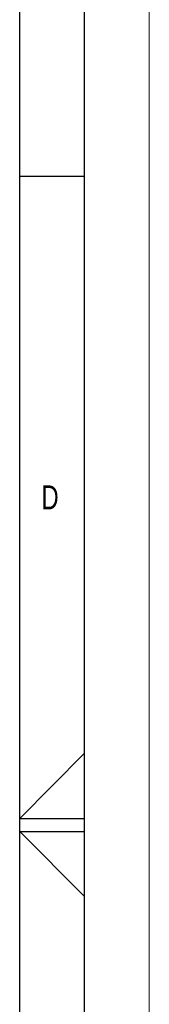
# Model space of a CAD drawing. Header units: millimetres. Extents: x 0 to 594, y 0 to 420.
# Tile 45 of 48: x 584 to 594, y 196 to 272. Entities that reach past the tile are written whole.
import ezdxf

# ---------------------------------------------------------------- set-up
doc = ezdxf.new("R2010")
doc.units = ezdxf.units.MM
doc.layers.add('FORMAT', color=7, linetype='Continuous')
doc.styles.add('SLDTEXTSTYLE0', font='TXT', dxfattribs={"width": 0.75})

msp = doc.modelspace()

# ---------------------------------------------------------------- linework, layer by layer
at = {"color": 7, "linetype": 'Continuous', "lineweight": 18}
msp.add_line((594, 0), (594, 420), dxfattribs=at)
at = {"layer": 'FORMAT'}
for p, q in [((589, 5), (589, 415)), ((584, 10), (584, 410)), ((584, 260), (589, 260)), ((589, 215.515), (584, 210.5)), ((584, 210.5), (589, 210.5)), ((589, 204.485), (584, 209.5)), ((584, 209.5), (589, 209.5))]:
    msp.add_line(p, q, dxfattribs=at)

# ---------------------------------------------------------------- texts
at = {"layer": 'FORMAT', "insert": (585.667, 236.168), "char_height": 1.852, "attachment_point": 1, "style": 'SLDTEXTSTYLE0'}
msp.add_mtext('D', dxfattribs=at)

doc.saveas('drawing.dxf')
